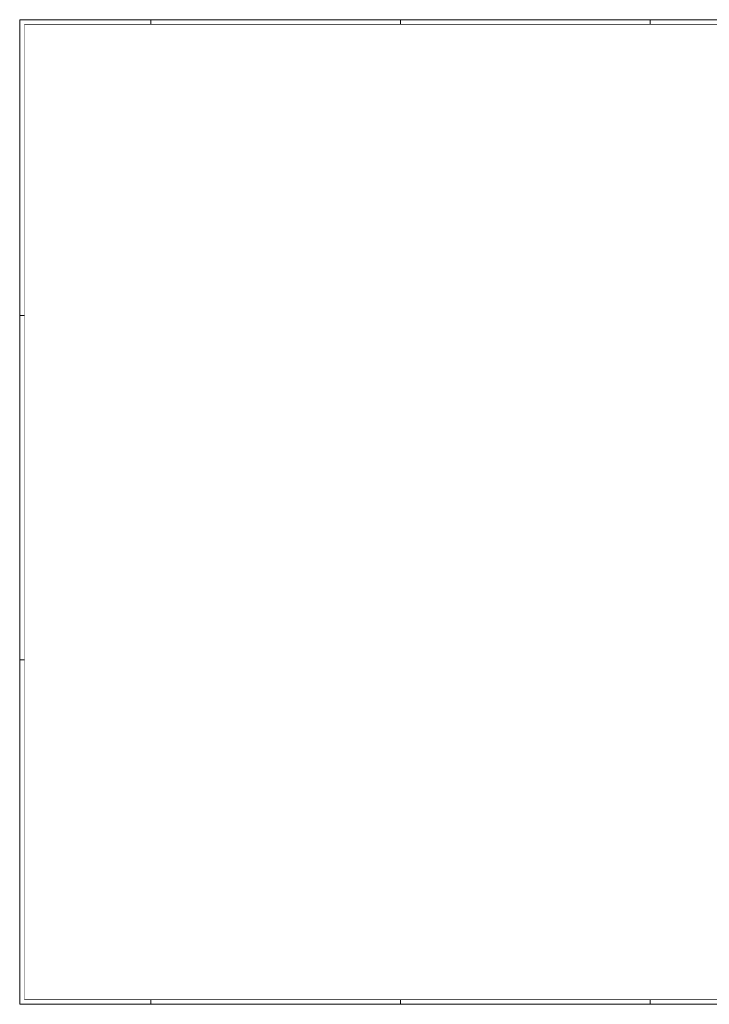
# Paper-space layout 'A0land' of a CAD drawing. Header units: metres. Extents: x 1 to 1161, y 1 to 830.
# Tile 1 of 3: x 1 to 581, y 1 to 830. Entities that reach past the tile are written whole.
import ezdxf

# ---------------------------------------------------------------- set-up
doc = ezdxf.new("R2010")
doc.units = ezdxf.units.M
doc.layers.get('0').update_dxf_attribs({"lineweight": 0})

psp = doc.layouts.new('A0land')

# ---------------------------------------------------------------- linework, layer by layer
psp.add_lwpolyline([(1, 829.94), (1161.35, 829.94), (1161.35, 0.99), (1, 0.99)], close=True)
for points in [[(111.35, 825.94), (111.35, 829.94)], [(321.35, 829.94), (321.35, 825.94)], [(531.35, 825.94), (531.35, 829.94)], [(1, 580.99), (5, 580.99)], [(5, 290.99), (1, 290.99)], [(111.35, 0.99), (111.35, 4.99)], [(321.35, 4.99), (321.35, 0.99)], [(531.35, 0.99), (531.35, 4.99)]]:
    psp.add_lwpolyline(points)
at = {"const_width": 0.5}
psp.add_lwpolyline([(5, 825.94), (1157.35, 825.94), (1157.35, 4.99), (5, 4.99)], close=True, dxfattribs=at)

doc.saveas('drawing.dxf')
